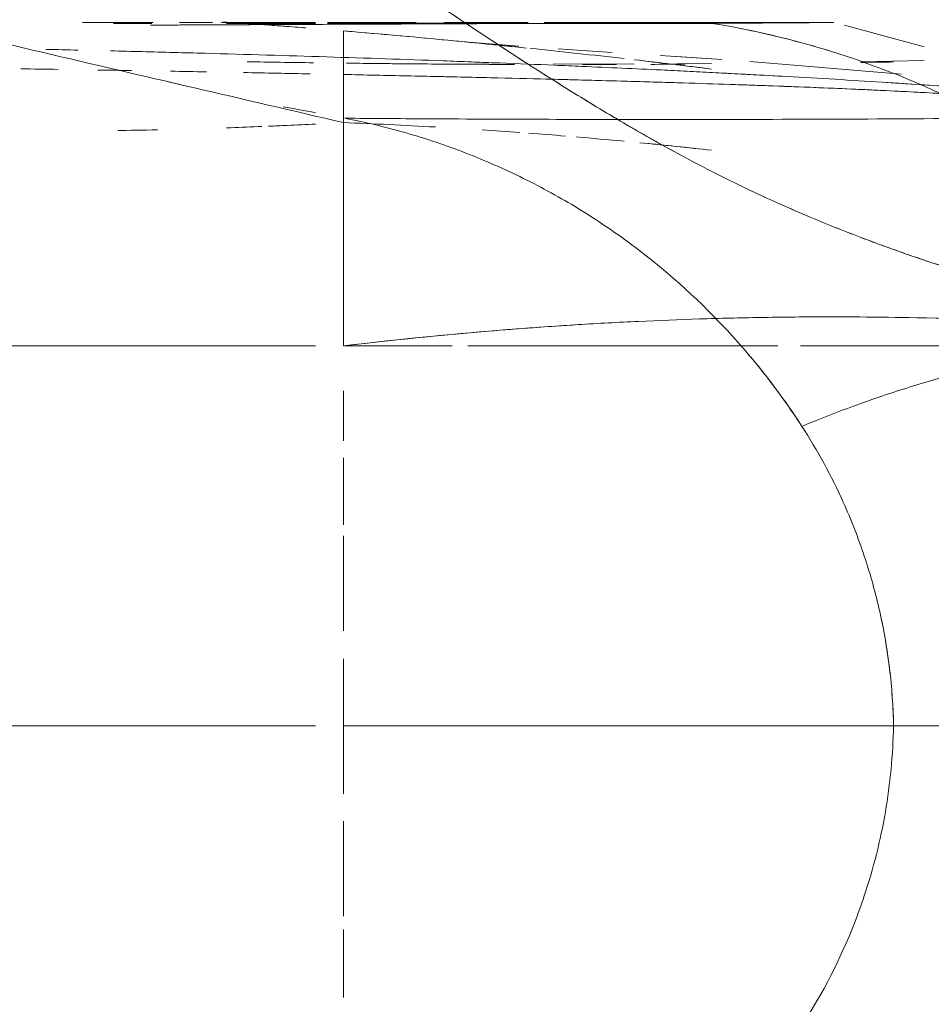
# Model space of a CAD drawing. Header units: millimetres. Extents: x 1110081 to 1268996, y -753649 to 3502.
# Tile 27 of 211: x 1176285 to 1176351, y -737085 to -737013. Entities that reach past the tile are written whole.
import ezdxf

# ---------------------------------------------------------------- set-up
doc = ezdxf.new("R2010")
doc.units = ezdxf.units.MM
doc.layers.add('Imports in Families', color=7, linetype='Continuous', lineweight=5)

# ---------------------------------------------------------------- blocks, each defined once
blk = doc.blocks.new('A315 - 3D HC toalett med cisterne - Standard-12572555-H02-Nivå F-3_5 m_1_ Ny Plan 2 PV200')
at = {"layer": 'Imports in Families'}
for p, q in [((74.132, 394.101), (75.701, 399.871)), ((76.787, 395.269), (76.681, 399.871)), ((76.756, 387.218), (77.688, 398.222)), ((73.918, 386.502), (73.918, 390.899)), ((97.403, 389.251), (97.403, 381.927)), ((73.918, 372.3), (73.918, 385.122)), ((76.396, 381.927), (76.618, 385.191)), ((73.99, 384.451), (73.99, 365.037)), ((76.932, 381.927), (76.913, 384.451)), ((76.934, 372.967), (76.946, 378.83)), ((75.85, 373.325), (76.095, 377.235)), ((73.918, 365.032), (73.918, 371.142)), ((75.331, 366.529), (75.656, 370.465)), ((97.403, 365.61), (97.403, 357.73)), ((73.918, 356.569), (73.918, 362.999)), ((73.99, 362.999), (73.99, 356.569)), ((90.931, 357.73), (91.422, 357.73)), ((100.665, 357.73), (104.302, 357.73)), ((105.532, 357.73), (110.399, 357.73)), ((120.133, 357.73), (125, 357.73)), ((125, 357.73), (129.929, 357.73)), ((139.786, 357.73), (144.715, 357.73)), ((73.918, 348.888), (73.918, 355.708)), ((73.99, 355.708), (73.99, 349.234)), ((97.403, 355.708), (97.403, 316.717)), ((73.918, 345.822), (73.918, 348.228)), ((73.918, 338.802), (73.918, 343.917)), ((73.99, 343.834), (73.99, 341.054))]:
    blk.add_line(p, q, dxfattribs=at)
at = {"layer": 'Imports in Families', "flags": 128}
for points in [[(97.403, 403.661), (97.403, 397.131), (97.403, 390.899)], [(97.403, 381.371), (97.403, 373.49), (97.403, 366.767)], [(111.202, 357.73), (115.266, 357.73), (118.101, 357.73)], [(131.899, 357.73), (134.857, 357.73), (138.798, 357.73)], [(125, 331.623), (125, 337.879), (125, 355.714)]]:
    blk.add_lwpolyline(points, dxfattribs=at)
at = {"layer": 'Imports in Families'}
for points, knots in [([(79.304, 489.795), (79.599, 479.512), (80.165, 457.368), (80.704, 426.262), (80.947, 398.074), (80.99, 377.423), (80.927, 363.742), (80.88, 357.839)], [0.0175237, 0.0175237, 0.0175237, 0.0175237, 0.2962963, 0.5925926, 0.7407407, 0.8888889, 1, 1, 1, 1]), ([(69.689, 399.386), (70.941, 400.861), (73.614, 404.426), (75.698, 408.483), (76.716, 410.907)], [0.6964286, 0.6964286, 0.6964286, 0.6964286, 0.75, 0.8214286, 0.8214286, 0.8214286, 0.8214286]), ([(81.337, 405.435), (80.605, 404.137), (78.547, 400.166), (76.645, 395.296), (75.602, 391.72), (75.406, 391.001)], [-1, -1, -1, -1, -0.8, -0.4, -0.3, -0.3, -0.3, -0.3]), ([(98.722, 404.763), (98.886, 404.108), (99.399, 402.141), (99.974, 400.168), (100.387, 398.853)], [0.90277778, 0.90277778, 0.90277778, 0.90277778, 0.91666667, 0.94444444, 0.94444444, 0.94444444, 0.94444444]), ([(95.313, 390.22), (95.306, 390.959), (95.279, 395.397), (95.352, 399.818), (95.478, 403.462)], [0.4545455, 0.4545455, 0.4545455, 0.4545455, 0.4848485, 0.6363636, 0.6363636, 0.6363636, 0.6363636]), ([(87.216, 389.655), (87.757, 390.874), (89.316, 394.565), (90.69, 398.362), (91.522, 400.914)], [0.75, 0.75, 0.75, 0.75, 0.7857143, 0.8571429, 0.8571429, 0.8571429, 0.8571429]), ([(114.665, 396.139), (115.337, 396.326), (117.369, 396.837), (119.436, 397.193), (120.823, 397.36)], [-0.4545455, -0.4545455, -0.4545455, -0.4545455, -0.3636364, -0.1818182, -0.1818182, -0.1818182, -0.1818182]), ([(103.248, 391.001), (105.007, 392.139), (107.466, 393.478), (110.042, 394.56), (110.693, 394.814)], [-1, -1, -1, -1, -0.7272727, -0.6363636, -0.6363636, -0.6363636, -0.6363636]), ([(80.615, 377.033), (81.705, 378.861), (83.749, 382.455), (85.84, 386.62), (86.945, 389.046), (87.216, 389.655)], [0.625, 0.625, 0.625, 0.625, 0.6785714, 0.7321429, 0.75, 0.75, 0.75, 0.75]), ([(88.679, 376.703), (89.105, 377.334), (91.303, 380.442), (93.846, 383.293), (96.066, 385.377)], [-0.5, -0.5, -0.5, -0.5, -0.4444444, -0.2222222, -0.2222222, -0.2222222, -0.2222222]), ([(71.863, 363.436), (73.739, 366.217), (76.827, 370.866), (79.526, 375.205), (80.615, 377.033)], [0.5, 0.5, 0.5, 0.5, 0.5714286, 0.625, 0.625, 0.625, 0.625]), ([(83.405, 366.604), (83.955, 368.024), (84.875, 370.116), (85.932, 372.141), (86.299, 372.807)], [-0.7777778, -0.7777778, -0.7777778, -0.7777778, -0.6666667, -0.6111111, -0.6111111, -0.6111111, -0.6111111]), ([(75.251, 357.73), (75.341, 357.73), (75.623, 357.73), (75.937, 357.73), (76.162, 357.73)], [0.1764706, 0.1764706, 0.1764706, 0.1764706, 0.2352941, 0.3529412, 0.3529412, 0.3529412, 0.3529412]), ([(81.458, 352.284), (81.439, 352.739), (81.389, 353.884), (81.335, 355.025), (81.301, 355.711)], [0.984126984, 0.984126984, 0.984126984, 0.984126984, 0.988095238, 0.994105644, 0.994105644, 0.994105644, 0.994105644]), ([(97.403, 352.267), (97.403, 352.706), (97.403, 353.641), (97.403, 354.78), (97.403, 355.47), (97.403, 355.706)], [-0.012820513, -0.012820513, -0.012820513, -0.012820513, -0.009615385, -0.006410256, -0.004748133, -0.004748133, -0.004748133, -0.004748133]), ([(73.893, 348.97), (73.94, 349.713), (74.038, 351.182), (74.157, 352.857), (74.23, 353.835), (74.277, 354.458), (74.31, 354.889), (74.319, 354.999)], [0.96947674, 0.96947674, 0.96947674, 0.96947674, 0.97383721, 0.97819767, 0.98255814, 0.9869186, 0.98837209, 0.98837209, 0.98837209, 0.98837209]), ([(81.576, 349.237), (81.572, 349.344), (81.542, 350.201), (81.508, 351.062), (81.477, 351.816)], [0.975259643, 0.975259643, 0.975259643, 0.975259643, 0.976190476, 0.982766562, 0.982766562, 0.982766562, 0.982766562]), ([(97.403, 347.504), (97.403, 347.892), (97.403, 348.769), (97.403, 349.907), (97.403, 351.006), (97.403, 351.828), (97.403, 352.267)], [-0.02448245, -0.02448245, -0.02448245, -0.02448245, -0.0224359, -0.01923077, -0.01602564, -0.01282051, -0.01282051, -0.01282051, -0.01282051])]:
    blk.add_open_spline(points, degree=3, knots=knots, dxfattribs=at)
for points in [[(78.59, 401.747), (78.478, 400.139), (78.369, 398.496), (78.262, 396.819)], [(125, 399.788), (125, 400.528), (125, 401.267), (125, 402.006)], [(79.112, 401.521), (79.012, 399.864), (78.914, 397.985), (78.817, 395.885)], [(125, 397.571), (125, 398.31), (125, 399.049), (125, 399.788)], [(100.387, 398.853), (100.594, 398.195), (100.808, 397.538), (101.03, 396.881)], [(76.793, 397.647), (76.806, 396.853), (76.817, 396.06), (76.829, 395.268)], [(120.823, 397.36), (122.209, 397.527), (123.604, 397.624), (125, 397.651)], [(125, 395.456), (125, 396.259), (125, 397.064), (125, 397.87)], [(125, 397.651), (127.094, 397.611), (131.277, 397.213), (135.351, 396.189), (137.338, 395.527)], [(125, 395.354), (125, 396.093), (125, 396.832), (125, 397.571)], [(78.262, 396.819), (78.12, 394.583), (77.983, 392.285), (77.851, 389.926)], [(101.03, 396.881), (101.696, 394.911), (102.433, 392.947), (103.248, 391.001)], [(112.662, 395.527), (113.324, 395.748), (113.992, 395.952), (114.665, 396.139)], [(78.817, 395.885), (78.798, 395.465), (78.779, 395.036), (78.76, 394.599)], [(110.693, 394.814), (111.343, 395.068), (112, 395.306), (112.662, 395.527)], [(125, 393.137), (125, 393.876), (125, 394.615), (125, 395.354)], [(137.338, 395.527), (138, 395.306), (138.657, 395.068), (139.308, 394.814)], [(78.76, 394.599), (78.722, 393.723), (78.684, 392.813), (78.646, 391.867)], [(139.308, 394.814), (141.909, 393.798), (144.407, 392.518), (146.752, 391.001)], [(73.919, 393.232), (73.919, 393.199), (73.919, 393.156), (73.918, 393.105)], [(73.921, 393.326), (73.92, 393.322), (73.92, 393.291), (73.919, 393.232)], [(73.924, 393.203), (73.923, 393.28), (73.922, 393.321), (73.921, 393.326)], [(73.937, 391.953), (73.932, 392.595), (73.927, 393.012), (73.924, 393.203)], [(73.918, 393.105), (73.918, 393.053), (73.918, 392.992), (73.918, 392.923)], [(73.918, 392.923), (73.918, 392.869), (73.918, 392.81), (73.918, 392.745)], [(73.918, 392.745), (73.918, 392.726), (73.918, 392.707), (73.918, 392.687)], [(73.918, 392.687), (73.918, 392.599), (73.918, 392.503), (73.918, 392.397)], [(125, 390.921), (125, 391.66), (125, 392.399), (125, 393.137)], [(73.918, 392.397), (73.919, 391.869), (73.921, 391.117), (73.923, 390.139)], [(73.944, 391.075), (73.942, 391.403), (73.939, 391.696), (73.937, 391.953)], [(78.646, 391.867), (78.608, 390.921), (78.571, 389.939), (78.534, 388.922)], [(73.948, 390.555), (73.947, 390.737), (73.946, 390.91), (73.944, 391.075)], [(73.957, 389.353), (73.954, 389.789), (73.951, 390.19), (73.948, 390.555)], [(75.406, 391.001), (74.819, 388.845), (74.346, 386.657), (73.99, 384.451)], [(97.766, 386.902), (99.499, 388.389), (101.331, 389.76), (103.248, 391.001)], [(125, 388.706), (125, 389.444), (125, 390.183), (125, 390.921)], [(73.923, 390.139), (73.924, 389.943), (73.925, 389.739), (73.925, 389.525)], [(77.851, 389.926), (77.752, 388.156), (77.655, 386.352), (77.561, 384.514)], [(95.344, 388.001), (95.331, 388.74), (95.321, 389.48), (95.313, 390.22)], [(73.925, 389.525), (73.927, 389.098), (73.928, 388.635), (73.93, 388.136)], [(73.962, 388.67), (73.96, 388.907), (73.958, 389.134), (73.957, 389.353)], [(78.534, 388.922), (78.516, 388.414), (78.497, 387.896), (78.479, 387.37)], [(73.972, 387.144), (73.968, 387.689), (73.965, 388.198), (73.962, 388.67)], [(125, 386.49), (125, 387.229), (125, 387.967), (125, 388.706)], [(73.93, 388.136), (73.932, 387.387), (73.935, 386.558), (73.939, 385.647)], [(95.453, 383.566), (95.406, 385.042), (95.369, 386.521), (95.344, 388.001)], [(73.978, 386.3), (73.976, 386.591), (73.974, 386.872), (73.972, 387.144)], [(78.479, 387.37), (78.406, 385.266), (78.333, 383.02), (78.262, 380.632)], [(96.066, 385.377), (96.621, 385.898), (97.188, 386.406), (97.766, 386.902)], [(73.984, 385.403), (73.982, 385.711), (73.98, 386.01), (73.978, 386.3)], [(125, 384.275), (125, 385.014), (125, 385.752), (125, 386.49)], [(73.939, 385.647), (73.943, 384.433), (73.948, 383.075), (73.954, 381.573)], [(73.99, 384.451), (73.988, 384.777), (73.986, 385.094), (73.984, 385.403)], [(125, 381.381), (125, 382.89), (125, 384.422), (125, 385.972)], [(76.998, 381.928), (77.099, 382.769), (77.202, 383.61), (77.306, 384.451)], [(77.561, 384.514), (77.53, 383.901), (77.499, 383.284), (77.468, 382.663)], [(82.93, 381.926), (83.018, 382.765), (83.109, 383.606), (83.203, 384.449)], [(125, 382.061), (125, 382.799), (125, 383.537), (125, 384.275)], [(95.865, 374.762), (95.686, 377.674), (95.548, 380.614), (95.453, 383.566)], [(77.468, 382.663), (77.438, 382.043), (77.407, 381.419), (77.377, 380.79)], [(125, 377.633), (125, 378.371), (125, 379.847), (125, 381.323), (125, 382.061)], [(73.954, 381.573), (73.956, 381.197), (73.957, 380.813), (73.959, 380.419)], [(76.635, 378.831), (76.738, 379.729), (76.843, 380.628), (76.951, 381.526)], [(82.657, 379.234), (82.734, 380.016), (82.812, 380.8), (82.894, 381.585)], [(125, 379.132), (125, 379.878), (125, 380.627), (125, 381.381)], [(73.959, 380.419), (73.962, 379.632), (73.966, 378.809), (73.969, 377.95)], [(77.377, 380.79), (77.287, 378.906), (77.199, 376.986), (77.115, 375.033)], [(78.262, 380.632), (78.245, 380.035), (78.227, 379.429), (78.209, 378.815)], [(125, 376.905), (125, 377.645), (125, 378.387), (125, 379.132)], [(78.209, 378.815), (78.174, 377.585), (78.139, 376.321), (78.105, 375.021)], [(73.969, 377.95), (73.98, 375.374), (73.992, 372.473), (74.006, 369.248)], [(75.808, 371.282), (76.044, 373.554), (76.292, 375.83), (76.552, 378.108)], [(76.975, 377.545), (76.977, 376.718), (76.978, 375.893), (76.979, 375.069)], [(82.238, 374.633), (82.336, 375.783), (82.439, 376.937), (82.548, 378.096)], [(125, 375.42), (125, 376.158), (125, 376.895), (125, 377.633)], [(125, 374.688), (125, 375.427), (125, 376.165), (125, 376.905)], [(86.299, 372.807), (87.034, 374.141), (87.828, 375.441), (88.679, 376.703)], [(125, 370.995), (125, 371.732), (125, 373.207), (125, 374.682), (125, 375.42)], [(77.115, 375.033), (77.086, 374.381), (77.058, 373.726), (77.031, 373.067)], [(78.105, 375.021), (78.087, 374.371), (78.07, 373.712), (78.053, 373.044)], [(96.336, 368.266), (96.157, 370.412), (95.999, 372.579), (95.865, 374.762)], [(125, 372.468), (125, 373.209), (125, 373.949), (125, 374.688)], [(81.963, 371.196), (82.029, 372.073), (82.099, 372.953), (82.172, 373.836)], [(77.031, 373.067), (76.975, 371.749), (76.921, 370.416), (76.868, 369.067)], [(78.053, 373.044), (78.019, 371.709), (77.985, 370.338), (77.951, 368.932)], [(125, 370.232), (125, 370.981), (125, 371.726), (125, 372.468)], [(75.137, 364.484), (75.34, 366.656), (75.555, 368.835), (75.781, 371.018)], [(125, 368.783), (125, 369.52), (125, 370.258), (125, 370.995)], [(81.722, 367.787), (81.783, 368.7), (81.847, 369.617), (81.914, 370.537)], [(76.973, 370.141), (76.97, 369.322), (76.967, 368.505), (76.963, 367.689)], [(80.948, 369.575), (80.945, 368.604), (80.94, 367.631), (80.936, 366.656)], [(125, 367.968), (125, 368.729), (125, 369.483), (125, 370.232)], [(74.006, 369.248), (74.011, 368.173), (74.015, 367.062), (74.02, 365.915)], [(76.868, 369.067), (76.863, 368.936), (76.858, 368.805), (76.853, 368.673)], [(77.951, 368.932), (77.934, 368.229), (77.917, 367.517), (77.901, 366.796)], [(76.853, 368.673), (76.832, 368.129), (76.811, 367.582), (76.79, 367.033)], [(97.403, 357.73), (96.994, 361.17), (96.635, 364.689), (96.336, 368.266)], [(125, 366.571), (125, 367.309), (125, 368.046), (125, 368.783)], [(76.963, 367.689), (76.959, 366.877), (76.955, 366.066), (76.95, 365.256)], [(125, 365.661), (125, 366.438), (125, 367.207), (125, 367.968)], [(76.79, 367.033), (76.764, 366.351), (76.738, 365.665), (76.713, 364.975)], [(77.901, 366.796), (77.884, 366.075), (77.867, 365.346), (77.851, 364.607)], [(81.946, 362.278), (82.368, 363.741), (82.855, 365.185), (83.405, 366.604)], [(125, 364.36), (125, 365.097), (125, 365.834), (125, 366.571)], [(74.02, 365.915), (74.023, 365.342), (74.025, 364.759), (74.028, 364.168)], [(125, 363.297), (125, 364.096), (125, 364.883), (125, 365.661)], [(76.713, 364.975), (76.612, 362.216), (76.516, 359.396), (76.424, 356.515)], [(76.949, 365.246), (76.945, 364.496), (76.939, 363.747), (76.933, 362.999)], [(77.851, 364.607), (77.818, 363.13), (77.785, 361.618), (77.753, 360.07)], [(74.028, 364.168), (74.033, 362.985), (74.039, 361.766), (74.044, 360.511)], [(74.539, 357.73), (74.726, 359.972), (74.925, 362.225), (75.137, 364.484)], [(81.34, 361.053), (81.393, 362.165), (81.451, 363.283), (81.515, 364.405)], [(125, 362.15), (125, 362.886), (125, 363.623), (125, 364.36)], [(80.92, 363.727), (80.915, 362.748), (80.909, 361.768), (80.902, 360.787)], [(125, 360.864), (125, 361.687), (125, 362.498), (125, 363.297)], [(76.933, 362.999), (76.919, 361.315), (76.902, 359.636), (76.882, 357.964)], [(81.363, 360.071), (81.541, 360.811), (81.736, 361.547), (81.946, 362.278)], [(125, 359.939), (125, 360.676), (125, 361.413), (125, 362.15)], [(81.197, 357.73), (81.24, 358.832), (81.287, 359.94), (81.34, 361.053)], [(74.044, 360.511), (74.047, 359.884), (74.05, 359.247), (74.053, 358.602)], [(80.902, 360.787), (80.895, 359.806), (80.888, 358.823), (80.88, 357.839)], [(125, 358.358), (125, 359.206), (125, 360.041), (125, 360.864)], [(77.753, 360.07), (77.736, 359.296), (77.72, 358.513), (77.704, 357.722)], [(80.88, 357.839), (81.025, 358.587), (81.186, 359.331), (81.363, 360.071)], [(125, 357.73), (125, 358.466), (125, 359.203), (125, 359.939)], [(74.053, 358.602), (74.064, 356.02), (74.076, 353.294), (74.089, 350.425)], [(74.539, 357.73), (74.607, 357.73), (74.751, 357.729), (74.988, 357.73), (75.161, 357.73), (75.251, 357.73)], [(75.738, 357.73), (75.329, 357.73), (74.93, 357.73), (74.539, 357.73)], [(83.974, 357.73), (80.946, 357.73), (78.187, 357.73), (75.738, 357.73)], [(76.162, 357.73), (76.61, 357.73), (77.118, 357.73), (77.684, 357.73)], [(77.684, 357.73), (77.826, 357.73), (77.971, 357.73), (78.12, 357.73)], [(78.12, 357.73), (78.269, 357.73), (78.421, 357.73), (78.578, 357.73)], [(78.578, 357.73), (78.734, 357.73), (78.894, 357.73), (79.058, 357.73)], [(79.058, 357.73), (79.221, 357.73), (79.388, 357.73), (79.559, 357.73)], [(79.559, 357.73), (79.73, 357.73), (79.905, 357.73), (80.083, 357.73)], [(80.083, 357.73), (80.44, 357.73), (80.811, 357.73), (81.197, 357.73)], [(97.403, 357.73), (92.528, 357.73), (88.012, 357.73), (83.974, 357.73)], [(76.424, 356.515), (76.333, 353.633), (76.246, 350.69), (76.165, 347.685)], [(76.851, 355.553), (76.829, 353.948), (76.805, 352.349), (76.777, 350.755)], [(77.656, 355.321), (77.625, 353.737), (77.594, 352.12), (77.563, 350.469)], [(80.049, 353.352), (80.189, 354.138), (80.331, 354.924), (80.477, 355.71)], [(125, 353.112), (125, 353.988), (125, 354.852), (125, 355.703)], [(125, 350.367), (125, 351.295), (125, 352.21), (125, 353.112)], [(74.089, 350.425), (74.093, 349.707), (74.096, 348.981), (74.099, 348.245)], [(125, 347.545), (125, 348.498), (125, 349.439), (125, 350.367)], [(74.099, 348.245), (74.106, 346.775), (74.113, 345.268), (74.12, 343.725)], [(76.165, 347.685), (76.124, 346.183), (76.084, 344.665), (76.045, 343.132)], [(77.515, 347.798), (77.499, 346.936), (77.484, 346.065), (77.468, 345.185)], [(78.014, 344.076), (78.227, 344.989), (78.439, 345.901), (78.651, 346.813)], [(97.403, 335.843), (97.403, 336.544), (97.403, 338.232), (97.403, 341.32), (97.403, 344.407), (97.403, 346.095), (97.403, 346.796)], [(81.77, 341.346), (81.759, 342.11), (81.741, 343.16), (81.718, 344.243)], [(76.045, 343.132), (76.026, 342.366), (76.007, 341.595), (75.989, 340.821)], [(77.42, 342.346), (77.406, 341.541), (77.393, 340.729), (77.379, 339.909)], [(125, 335.592), (125, 337.663), (125, 339.697), (125, 341.691)], [(75.934, 338.487), (75.915, 337.705), (75.898, 336.919), (75.88, 336.13)], [(77.332, 337.026), (77.318, 336.129), (77.304, 335.224), (77.29, 334.311)]]:
    blk.add_open_spline(points, degree=3, dxfattribs=at)
blk = doc.blocks.new('br001-h02-a-200-2-0001_Z02_dwg_A315 - 3D HC toalett med cisterne - Standard-12572555-H02-Nivå F-3_5m-1921415-MA-20-0001 GA Level 02 -Rearrange - option 3D')
at = {"layer": 'Imports in Families'}
for p, q in [((74.132, 394.101), (75.701, 399.871)), ((76.787, 395.269), (76.681, 399.871)), ((76.756, 387.218), (77.688, 398.222)), ((73.918, 386.502), (73.918, 390.899)), ((76.313, 380.713), (76.618, 385.191)), ((76.931, 382.084), (76.913, 384.451)), ((76.934, 372.967), (76.946, 378.83)), ((75.85, 373.325), (76.095, 377.235)), ((75.331, 366.529), (75.656, 370.465)), ((97.403, 365.61), (97.403, 357.73)), ((100.665, 357.73), (104.302, 357.73)), ((105.532, 357.73), (110.399, 357.73)), ((139.786, 357.73), (144.715, 357.73)), ((97.403, 355.708), (97.403, 316.717)), ((73.918, 345.822), (73.918, 348.228))]:
    blk.add_line(p, q, dxfattribs=at)
at = {"layer": 'Imports in Families', "flags": 128}
for points in [[(97.403, 403.661), (97.403, 397.131), (97.403, 390.899)], [(97.403, 389.251), (97.403, 381.371), (97.403, 373.49), (97.403, 366.767)], [(73.918, 372.3), (73.918, 382.084), (73.918, 385.122)], [(73.99, 384.451), (73.99, 382.084), (73.99, 356.569), (73.918, 371.142)], [(111.202, 357.73), (115.266, 357.73), (118.101, 357.73)], [(120.133, 357.73), (125, 357.73), (129.929, 357.73)], [(131.899, 357.73), (134.857, 357.73), (138.798, 357.73)], [(73.918, 348.888), (73.918, 355.708), (73.99, 349.234)], [(125, 331.623), (125, 337.879), (125, 355.714)], [(73.918, 338.802), (73.918, 343.917), (73.99, 341.054)]]:
    blk.add_lwpolyline(points, dxfattribs=at)
at = {"layer": 'Imports in Families'}
for points, knots in [([(90.883, 399.004), (91.538, 400.909), (92.957, 405.39), (94.114, 409.895), (94.687, 412.458)], [0.8392857, 0.8392857, 0.8392857, 0.8392857, 0.8928571, 0.9642857, 0.9642857, 0.9642857, 0.9642857]), ([(95.303, 394.654), (95.332, 400.189), (95.527, 406.052), (95.878, 411.756), (95.9, 412.111)], [0.5151515, 0.5151515, 0.5151515, 0.5151515, 0.7424242, 0.7575758, 0.7575758, 0.7575758, 0.7575758]), ([(98.722, 404.763), (98.886, 404.108), (99.399, 402.141), (99.974, 400.168), (100.387, 398.853)], [0.90277778, 0.90277778, 0.90277778, 0.90277778, 0.91666667, 0.94444444, 0.94444444, 0.94444444, 0.94444444]), ([(112.662, 395.527), (113.987, 395.968), (118.027, 397.094), (122.208, 397.598), (125, 397.651)], [-0.5454545, -0.5454545, -0.5454545, -0.5454545, -0.3636364, 0, 0, 0, 0]), ([(81.682, 378.852), (82.379, 380.058), (84.048, 383.05), (86.437, 387.81), (88.292, 392.095), (89.27, 394.591), (89.509, 395.218)], [0.6428571, 0.6428571, 0.6428571, 0.6428571, 0.6785714, 0.7321429, 0.7857143, 0.8035714, 0.8035714, 0.8035714, 0.8035714]), ([(103.248, 391.001), (105.007, 392.139), (107.466, 393.478), (110.042, 394.56), (110.693, 394.814)], [-1, -1, -1, -1, -0.7272727, -0.6363636, -0.6363636, -0.6363636, -0.6363636]), ([(125, 379.132), (125, 379.878), (125, 382.124), (125, 384.422), (125, 385.972)], [0.69047619, 0.69047619, 0.69047619, 0.69047619, 0.71428571, 0.76190476, 0.76190476, 0.76190476, 0.76190476]), ([(125, 358.358), (125, 360.054), (125, 364.989), (125, 371.756), (125, 376.897), (125, 379.132)], [0.4761905, 0.4761905, 0.4761905, 0.4761905, 0.5238095, 0.6190476, 0.6904762, 0.6904762, 0.6904762, 0.6904762]), ([(73.249, 365.499), (74.614, 367.539), (76.346, 370.17), (77.952, 372.7), (78.345, 373.327)], [0.51785714, 0.51785714, 0.51785714, 0.51785714, 0.57142857, 0.58928571, 0.58928571, 0.58928571, 0.58928571]), ([(83.405, 366.604), (83.955, 368.024), (84.875, 370.116), (85.932, 372.141), (86.299, 372.807)], [-0.7777778, -0.7777778, -0.7777778, -0.7777778, -0.6666667, -0.6111111, -0.6111111, -0.6111111, -0.6111111]), ([(40.941, 205.056), (41.201, 209.176), (41.667, 214.213), (42.472, 220.108), (42.922, 223.027), (43.429, 225.917), (43.989, 228.777), (44.601, 231.609), (45.259, 234.414), (45.961, 237.191), (46.703, 239.943), (47.482, 242.672), (48.294, 245.377), (49.135, 248.062), (50.292, 251.617), (51.794, 256.018), (53.656, 261.245), (55.554, 266.437), (57.459, 271.613), (59.031, 275.929), (60.265, 279.39), (61.175, 281.993), (62.067, 284.605), (63.227, 288.102), (64.628, 292.497), (66.238, 297.817), (68.3, 304.962), (71.708, 317.588), (76.136, 335.854), (79.492, 350.475), (81.197, 357.73)], [0.125, 0.125, 0.125, 0.125, 0.1875, 0.203125, 0.21875, 0.234375, 0.25, 0.265625, 0.28125, 0.296875, 0.3125, 0.328125, 0.34375, 0.359375, 0.375, 0.40625, 0.4375, 0.46875, 0.5, 0.53125, 0.546875, 0.5625, 0.578125, 0.59375, 0.625, 0.65625, 0.6875, 0.75, 0.875, 1, 1, 1, 1]), ([(75.251, 357.73), (75.341, 357.73), (75.623, 357.73), (75.937, 357.73), (76.162, 357.73)], [0.1764706, 0.1764706, 0.1764706, 0.1764706, 0.2352941, 0.3529412, 0.3529412, 0.3529412, 0.3529412]), ([(92.076, 357.73), (89.208, 357.73), (83.245, 357.73), (78.187, 357.73), (75.738, 357.73)], [0.2, 0.2, 0.2, 0.2, 0.5333333, 0.9333333, 0.9333333, 0.9333333, 0.9333333]), ([(81.458, 352.284), (81.439, 352.739), (81.389, 353.884), (81.335, 355.025), (81.301, 355.711)], [0.984126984, 0.984126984, 0.984126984, 0.984126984, 0.988095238, 0.994105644, 0.994105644, 0.994105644, 0.994105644]), ([(97.403, 352.267), (97.403, 352.706), (97.403, 353.641), (97.403, 354.78), (97.403, 355.47), (97.403, 355.706)], [-0.012820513, -0.012820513, -0.012820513, -0.012820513, -0.009615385, -0.006410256, -0.004748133, -0.004748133, -0.004748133, -0.004748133]), ([(125, 347.545), (125, 349.451), (125, 352.213), (125, 354.852), (125, 355.703)], [0.38095238, 0.38095238, 0.38095238, 0.38095238, 0.42857143, 0.4517259, 0.4517259, 0.4517259, 0.4517259]), ([(73.893, 348.97), (73.94, 349.713), (74.038, 351.182), (74.157, 352.857), (74.23, 353.835), (74.277, 354.458), (74.31, 354.889), (74.319, 354.999)], [0.96947674, 0.96947674, 0.96947674, 0.96947674, 0.97383721, 0.97819767, 0.98255814, 0.9869186, 0.98837209, 0.98837209, 0.98837209, 0.98837209]), ([(81.576, 349.237), (81.572, 349.344), (81.542, 350.201), (81.508, 351.062), (81.477, 351.816)], [0.975259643, 0.975259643, 0.975259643, 0.975259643, 0.976190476, 0.982766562, 0.982766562, 0.982766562, 0.982766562]), ([(97.403, 347.504), (97.403, 347.892), (97.403, 348.769), (97.403, 349.907), (97.403, 351.006), (97.403, 351.828), (97.403, 352.267)], [-0.02448245, -0.02448245, -0.02448245, -0.02448245, -0.0224359, -0.01923077, -0.01602564, -0.01282051, -0.01282051, -0.01282051, -0.01282051])]:
    blk.add_open_spline(points, degree=3, knots=knots, dxfattribs=at)
for points in [[(125, 395.354), (125, 396.093), (125, 397.571), (125, 399.788), (125, 402.006), (125, 403.485), (125, 404.224)], [(78.59, 401.747), (78.515, 400.675), (78.442, 399.588), (78.37, 398.485)], [(79.28, 401.467), (78.003, 398.775), (76.917, 395.992), (76.032, 393.146)], [(79.112, 401.521), (79.072, 400.858), (79.032, 400.16), (78.993, 399.426)], [(78.993, 399.426), (78.953, 398.692), (78.914, 397.923), (78.875, 397.119)], [(89.509, 395.218), (89.988, 396.471), (90.446, 397.734), (90.883, 399.004)], [(78.37, 398.485), (78.225, 396.279), (78.086, 394.012), (77.951, 391.684)], [(100.387, 398.853), (100.594, 398.195), (100.808, 397.538), (101.03, 396.881)], [(76.793, 397.647), (76.806, 396.853), (76.817, 396.06), (76.829, 395.268)], [(125, 395.456), (125, 396.259), (125, 397.064), (125, 397.87)], [(125, 397.651), (127.094, 397.611), (131.277, 397.213), (135.351, 396.189), (137.338, 395.527)], [(78.875, 397.119), (78.856, 396.716), (78.837, 396.305), (78.817, 395.885)], [(101.03, 396.881), (101.696, 394.911), (102.433, 392.947), (103.248, 391.001)], [(78.817, 395.885), (78.798, 395.465), (78.779, 395.036), (78.76, 394.599)], [(110.693, 394.814), (111.343, 395.068), (112, 395.306), (112.662, 395.527)], [(125, 393.137), (125, 393.876), (125, 394.615), (125, 395.354)], [(137.338, 395.527), (138, 395.306), (138.657, 395.068), (139.308, 394.814)], [(78.76, 394.599), (78.664, 392.41), (78.571, 390.001), (78.479, 387.37)], [(95.313, 390.22), (95.306, 390.959), (95.297, 392.439), (95.299, 393.916), (95.303, 394.654)], [(139.308, 394.814), (141.909, 393.798), (144.407, 392.518), (146.752, 391.001)], [(73.921, 393.326), (73.92, 393.32), (73.919, 393.246), (73.918, 393.105)], [(73.923, 393.292), (73.922, 393.312), (73.922, 393.323), (73.921, 393.326)], [(73.937, 391.953), (73.931, 392.723), (73.926, 393.169), (73.923, 393.292)], [(73.918, 393.105), (73.918, 393.013), (73.918, 392.893), (73.918, 392.745)], [(73.918, 392.745), (73.918, 392.726), (73.918, 392.707), (73.918, 392.687)], [(73.918, 392.687), (73.918, 392.424), (73.919, 392.081), (73.919, 391.656)], [(76.032, 393.146), (75.147, 390.301), (74.464, 387.393), (73.99, 384.451)], [(125, 390.921), (125, 391.66), (125, 392.399), (125, 393.137)], [(73.941, 391.541), (73.939, 391.687), (73.938, 391.824), (73.937, 391.953)], [(73.919, 391.656), (73.92, 391.514), (73.92, 391.364), (73.921, 391.204)], [(73.921, 391.204), (73.921, 390.885), (73.922, 390.53), (73.923, 390.139)], [(73.944, 391.075), (73.943, 391.239), (73.942, 391.394), (73.941, 391.541)], [(73.952, 389.981), (73.949, 390.381), (73.947, 390.746), (73.944, 391.075)], [(77.951, 391.684), (77.884, 390.519), (77.818, 389.34), (77.753, 388.145)], [(99.531, 388.35), (100.73, 389.288), (101.97, 390.173), (103.248, 391.001)], [(125, 377.633), (125, 378.371), (125, 379.847), (125, 382.061), (125, 384.275), (125, 386.49), (125, 388.705), (125, 390.183), (125, 390.921)], [(73.923, 390.139), (73.927, 388.966), (73.932, 387.468), (73.939, 385.647)], [(73.957, 389.353), (73.955, 389.571), (73.954, 389.78), (73.952, 389.981)], [(95.344, 388.001), (95.331, 388.74), (95.321, 389.48), (95.313, 390.22)], [(73.962, 388.67), (73.96, 388.907), (73.958, 389.134), (73.957, 389.353)], [(73.972, 387.144), (73.968, 387.689), (73.965, 388.198), (73.962, 388.67)], [(77.753, 388.145), (77.72, 387.547), (77.688, 386.946), (77.656, 386.341)], [(97.766, 386.902), (98.343, 387.398), (98.932, 387.88), (99.531, 388.35)], [(95.627, 379.149), (95.49, 382.085), (95.395, 385.042), (95.344, 388.001)], [(73.978, 386.3), (73.976, 386.591), (73.974, 386.872), (73.972, 387.144)], [(78.479, 387.37), (78.461, 386.844), (78.442, 386.309), (78.424, 385.765)], [(96.066, 385.377), (96.621, 385.898), (97.188, 386.406), (97.766, 386.902)], [(73.99, 384.451), (73.985, 385.103), (73.981, 385.72), (73.978, 386.3)], [(77.656, 386.341), (77.624, 385.735), (77.593, 385.126), (77.561, 384.514)], [(73.939, 385.647), (73.941, 385.04), (73.943, 384.397), (73.946, 383.718)], [(78.424, 385.765), (78.388, 384.678), (78.352, 383.555), (78.316, 382.396)], [(89.998, 378.567), (91.811, 381.012), (93.846, 383.293), (96.066, 385.377)], [(76.635, 378.831), (76.85, 380.704), (77.074, 382.577), (77.306, 384.451)], [(77.561, 384.514), (77.53, 383.901), (77.499, 383.284), (77.468, 382.663)], [(80.968, 383.939), (80.969, 382.995), (80.97, 382.049), (80.97, 381.1)], [(82.657, 379.234), (82.826, 380.963), (83.007, 382.701), (83.203, 384.449)], [(73.946, 383.718), (73.962, 379.644), (73.984, 374.274), (74.013, 367.608)], [(76.956, 382.522), (76.96, 381.689), (76.964, 380.859), (76.968, 380.029)], [(77.468, 382.663), (77.438, 382.043), (77.407, 381.419), (77.377, 380.79)], [(78.316, 382.396), (78.298, 381.817), (78.28, 381.229), (78.262, 380.632)], [(77.377, 380.79), (77.287, 378.906), (77.199, 376.986), (77.115, 375.033)], [(78.262, 380.632), (78.209, 378.841), (78.157, 376.971), (78.105, 375.021)], [(96.164, 370.419), (96.055, 371.858), (95.855, 374.755), (95.696, 377.681), (95.627, 379.149)], [(78.345, 373.327), (79.526, 375.209), (80.637, 377.042), (81.682, 378.852)], [(88.679, 376.703), (89.105, 377.334), (89.544, 377.956), (89.998, 378.567)], [(75.808, 371.282), (76.044, 373.554), (76.292, 375.83), (76.552, 378.108)], [(76.975, 377.545), (76.977, 376.718), (76.978, 375.893), (76.979, 375.069)], [(82.238, 374.633), (82.336, 375.783), (82.439, 376.937), (82.548, 378.096)], [(125, 368.783), (125, 369.52), (125, 370.995), (125, 373.207), (125, 375.42), (125, 376.895), (125, 377.633)], [(86.299, 372.807), (87.034, 374.141), (87.828, 375.441), (88.679, 376.703)], [(77.115, 375.033), (77.086, 374.381), (77.058, 373.726), (77.031, 373.067)], [(78.105, 375.021), (77.984, 370.471), (77.866, 365.487), (77.753, 360.07)], [(81.963, 371.196), (82.029, 372.073), (82.099, 372.953), (82.172, 373.836)], [(77.031, 373.067), (76.975, 371.749), (76.921, 370.416), (76.868, 369.067)], [(75.463, 367.879), (75.567, 368.924), (75.672, 369.971), (75.781, 371.018)], [(81.722, 367.787), (81.783, 368.7), (81.847, 369.617), (81.914, 370.537)], [(97.403, 357.73), (96.912, 361.858), (96.494, 366.1), (96.164, 370.419)], [(76.973, 370.141), (76.968, 368.507), (76.96, 366.879), (76.95, 365.256)], [(80.948, 369.575), (80.945, 368.604), (80.94, 367.631), (80.936, 366.656)], [(76.868, 369.067), (76.863, 368.936), (76.858, 368.805), (76.853, 368.673)], [(76.853, 368.673), (76.832, 368.129), (76.811, 367.582), (76.79, 367.033)], [(125, 366.571), (125, 367.309), (125, 368.046), (125, 368.783)], [(74.013, 367.608), (74.015, 367.053), (74.018, 366.489), (74.02, 365.915)], [(74.539, 357.73), (74.82, 361.094), (75.128, 364.48), (75.463, 367.879)], [(76.79, 367.033), (76.764, 366.351), (76.738, 365.665), (76.713, 364.975)], [(81.946, 362.278), (82.368, 363.741), (82.855, 365.185), (83.405, 366.604)], [(125, 362.15), (125, 362.886), (125, 364.36), (125, 365.834), (125, 366.571)], [(74.02, 365.915), (74.023, 365.342), (74.025, 364.759), (74.028, 364.168)], [(76.713, 364.975), (76.511, 359.458), (76.328, 353.694), (76.165, 347.685)], [(74.028, 364.168), (74.033, 362.985), (74.039, 361.766), (74.044, 360.511)], [(81.197, 357.73), (81.282, 359.935), (81.387, 362.161), (81.515, 364.405)], [(80.92, 363.727), (80.909, 361.77), (80.896, 359.807), (80.88, 357.839)], [(76.931, 362.81), (76.918, 361.189), (76.902, 359.574), (76.882, 357.964)], [(81.363, 360.071), (81.541, 360.811), (81.736, 361.547), (81.946, 362.278)], [(125, 359.939), (125, 360.676), (125, 361.413), (125, 362.15)], [(74.044, 360.511), (74.05, 359.256), (74.056, 357.965), (74.061, 356.638)], [(77.753, 360.07), (77.736, 359.296), (77.72, 358.513), (77.704, 357.722)], [(80.88, 357.839), (81.025, 358.587), (81.186, 359.331), (81.363, 360.071)], [(125, 357.73), (125, 358.466), (125, 359.203), (125, 359.939)], [(74.539, 357.73), (74.607, 357.73), (74.751, 357.729), (74.909, 357.73), (74.992, 357.73)], [(75.738, 357.73), (75.329, 357.73), (74.93, 357.73), (74.539, 357.73)], [(74.992, 357.73), (75.075, 357.73), (75.161, 357.73), (75.251, 357.73)], [(76.162, 357.73), (76.274, 357.73), (76.39, 357.73), (76.509, 357.73)], [(76.509, 357.73), (76.629, 357.73), (76.752, 357.73), (76.879, 357.73)], [(76.879, 357.73), (77.006, 357.73), (77.136, 357.73), (77.271, 357.73)], [(77.271, 357.73), (77.405, 357.73), (77.543, 357.73), (77.684, 357.73)], [(77.684, 357.73), (77.826, 357.73), (77.971, 357.73), (78.12, 357.73)], [(78.12, 357.73), (78.269, 357.73), (78.421, 357.73), (78.578, 357.73)], [(78.578, 357.73), (78.734, 357.73), (78.894, 357.73), (79.058, 357.73)], [(79.058, 357.73), (79.221, 357.73), (79.388, 357.73), (79.559, 357.73)], [(79.559, 357.73), (79.73, 357.73), (79.905, 357.73), (80.083, 357.73)], [(80.083, 357.73), (80.44, 357.73), (80.811, 357.73), (81.197, 357.73)], [(97.403, 357.73), (95.575, 357.73), (93.797, 357.73), (92.076, 357.73)], [(74.061, 356.638), (74.07, 354.648), (74.08, 352.577), (74.089, 350.425)], [(76.851, 355.553), (76.829, 353.948), (76.805, 352.349), (76.777, 350.755)], [(77.656, 355.321), (77.64, 354.511), (77.624, 353.693), (77.608, 352.866)], [(80.049, 353.352), (80.189, 354.138), (80.331, 354.924), (80.477, 355.71)], [(77.608, 352.866), (77.593, 352.075), (77.578, 351.276), (77.563, 350.469)], [(74.089, 350.425), (74.099, 348.272), (74.109, 346.039), (74.12, 343.725)], [(76.165, 347.685), (76.144, 346.934), (76.124, 346.179), (76.104, 345.42)], [(77.515, 347.798), (77.499, 346.936), (77.484, 346.065), (77.468, 345.185)], [(78.014, 344.076), (78.227, 344.989), (78.439, 345.901), (78.651, 346.813)], [(97.403, 335.843), (97.403, 336.544), (97.403, 338.232), (97.403, 341.32), (97.403, 344.407), (97.403, 346.095), (97.403, 346.796)], [(76.104, 345.42), (76.084, 344.661), (76.065, 343.899), (76.045, 343.132)], [(81.77, 341.346), (81.759, 342.11), (81.741, 343.16), (81.718, 344.243)], [(76.045, 343.132), (76.026, 342.366), (76.007, 341.595), (75.989, 340.821)], [(77.42, 342.346), (77.406, 341.541), (77.393, 340.729), (77.379, 339.909)], [(125, 335.592), (125, 337.663), (125, 339.697), (125, 341.691)], [(75.934, 338.487), (75.915, 337.705), (75.898, 336.919), (75.88, 336.13)], [(77.332, 337.026), (77.318, 336.129), (77.304, 335.224), (77.29, 334.311)]]:
    blk.add_open_spline(points, degree=3, dxfattribs=at)

msp = doc.modelspace()

# ---------------------------------------------------------------- block references
at = {"rotation": 270}
msp.add_blockref('br001-h02-a-200-2-0001_Z02_dwg_A315 - 3D HC toalett med cisterne - Standard-12572555-H02-Nivå F-3_5m-1921415-MA-20-0001 GA Level 02 -Rearrange - option 3D', (1175950.599, -736939.378), dxfattribs=at)
at = {"layer": 'Imports in Families', "rotation": 270.0000000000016}
msp.add_blockref('A315 - 3D HC toalett med cisterne - Standard-12572555-H02-Nivå F-3_5 m_1_ Ny Plan 2 PV200', (1175950.599, -736939.378), dxfattribs=at)

doc.saveas('drawing.dxf')
